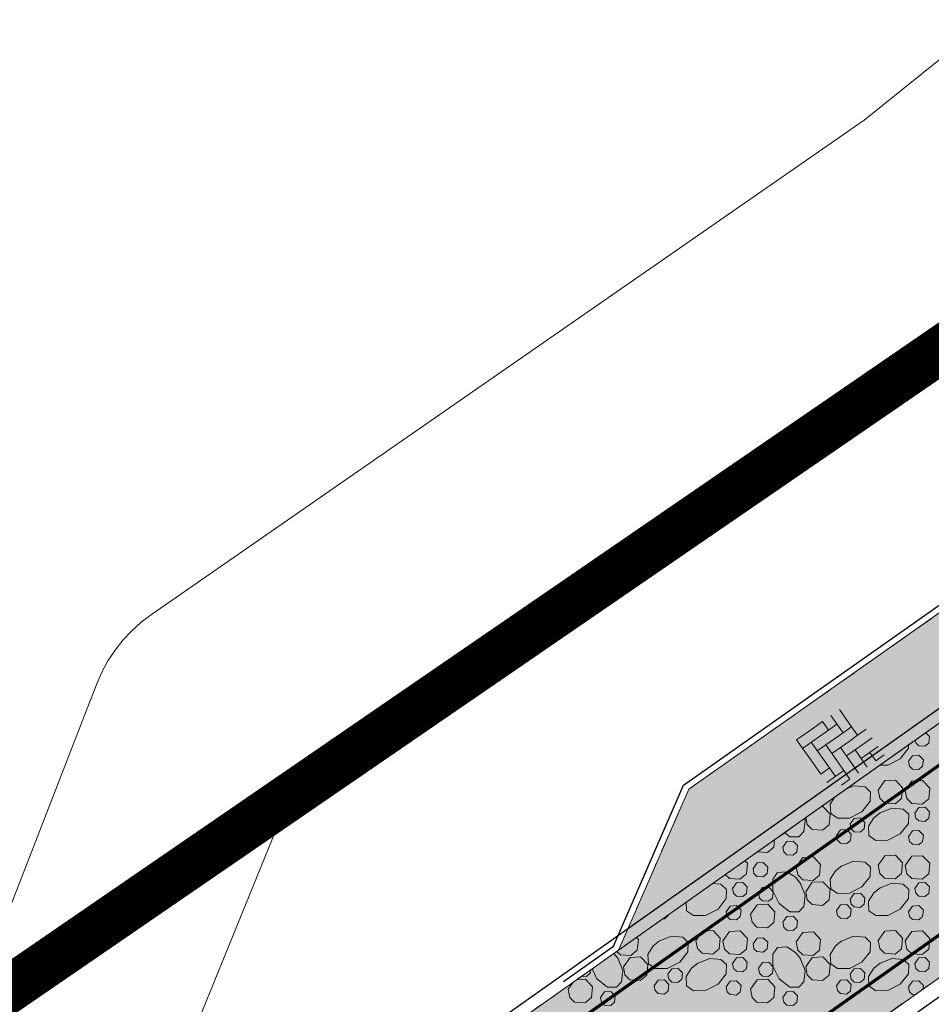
# Model space of a CAD drawing. Header units: metres. Extents: x 148425 to 149111, y 486065 to 486671.
# Tile 34 of 81: x 148603 to 148632, y 486394 to 486425. Entities that reach past the tile are written whole.
import ezdxf

# ---------------------------------------------------------------- set-up
doc = ezdxf.new("R2010")
doc.units = ezdxf.units.M
doc.header["$MEASUREMENT"] = 0
doc.linetypes.add('1-3 (0.10)', pattern=[4, 1, -3])
doc.linetypes.add('DGN Style 2', pattern=[1, 0.6, -0.4])
for name, color, linetype, lineweight in [('BWR-nieuw-belijning-1-3 streep dik 100', 51, '1-3 (0.10)', 0), ('BWR-verw-band-trottoir 180¯200x250 betonrug_GV', 2, 'betonrugw', 30), ('BWR-verw-drain ø 80', 60, 'drainagew', 30), ('BWR-verw-situatie', 214, 'DGN Style 2', 13), ('IRP-L-VERHARDING-detaillering', 7, 'Continuous', 0), ('TOP-L-topo objecten vlak', 7, 'Continuous', 0), ('WVB-alg-onderhoek', 7, 'Continuous', 30), ('WVB-alg-werkgrens', 6, 'Continuous', 53), ('WVB-pen-dik 013', 1, 'Continuous', 0), ('WVB-raster-20%', 254, 'Continuous', 30)]:
    doc.layers.add(name, color=color, linetype=linetype, lineweight=lineweight)
doc.styles.add('Style-WORKING', font='WORKING.shx')
doc.linetypes.add('betonrugw', pattern='A,1,-1.1,["v",Style-WORKING,S=0.499998,R=0,X=-0.132,Y=-0.187],-2.1', length=4.2)
doc.linetypes.add('drainagew', pattern='A,2.1,["V",Style-WORKING,S=0.700002,R=0,X=-0.228,Y=-0.367],2.9,-0.32,0.02,-0.32,0.4,-0.32,0.05,-0.32', length=6.75)

# ---------------------------------------------------------------- blocks, each defined once
blk = doc.blocks.new('dikformaat')
at = {"layer": 'IRP-L-VERHARDING-detaillering', "color": 7, "linetype": 'Continuous', "lineweight": 0}
for p, q in [((0.2002, 0.3335), (0.2002, 0.4002)), ((0.2669, 0.2001), (0.2669, 0.4002)), ((0.3336, 0.2667), (0.3336, 0.4002)), ((0.4, 0.3335), (0.4, 0.4001)), ((0.1335, 0.3335), (0.0001, 0.3335)), ((0.1335, 0.2668), (0.1335, 0.3335)), ((0.1335, 0.3335), (0.2002, 0.3335)), ((0.2002, 0.3335), (0.2002, 0.2668)), ((0.4, 0.3335), (0.3336, 0.3335)), ((0.0001, 0.2668), (0.1335, 0.2668)), ((0.0667, 0.2001), (0.0668, 0.2668)), ((0.1334, 0.0667), (0.1335, 0.2668)), ((0.2001, 0.1334), (0.2002, 0.2668)), ((0.2669, 0.2668), (0.4, 0.2667)), ((0.0667, 0.2001), (0, 0.2001)), ((0, 0.1334), (0, 0.2001)), ((0.0667, 0), (0.0667, 0.2001)), ((0.2001, 0.2001), (0.3336, 0.2)), ((0.4, 0.2), (0.3336, 0.2)), ((0, 0), (0, 0.1334)), ((0.1334, 0.1334), (0.3335, 0.1333)), ((0.4, 0.1333), (0.3335, 0.1333)), ((0.3335, -0.0001), (0.3335, 0.1333)), ((0.4, 0.0666), (0.4, 0.1333)), ((0.0667, 0.0667), (0.2668, 0.0667)), ((0.2668, -0.0001), (0.2668, 0.0667)), ((0.2668, 0.0667), (0.3335, 0.0666)), ((0, 0), (0.2001, 0)), ((0.2001, 0), (0.2668, -0.0001))]:
    blk.add_line(p, q, dxfattribs=at)
blk = doc.blocks.new('DIKF01')
at = {"layer": 'IRP-L-VERHARDING-detaillering', "xscale": 2, "yscale": 2, "zscale": 2, "rotation": 90}
blk.add_blockref('dikformaat', (0, 0), dxfattribs=at)

msp = doc.modelspace()

# ---------------------------------------------------------------- hatches: boundary and pattern name
at = {"layer": 'WVB-raster-20%', "linetype": 'Continuous', "lineweight": 0, "extrusion": (0, 0, -1)}
msp.add_hatch(color=256, dxfattribs=at).paths.add_polyline_path([(-148723.258, 486459.625), (-148646.865, 486405.505), (-148624.391, 486389.62), (-148595.939, 486369.446), (-148586.714, 486362.906), (-148578.585, 486357.139), (-148574.733, 486362.601), (-148582.888, 486368.373), (-148585.308, 486370.084), (-148594.025, 486376.245), (-148619.855, 486394.503), (-148643.007, 486410.889), (-148714.113, 486461.228), (-148776.146, 486505.143), (-148779.979, 486499.688)], flags=0)
at = {"layer": 'WVB-raster-20%', "linetype": 'Continuous', "lineweight": 0}
msp.add_hatch(color=256, dxfattribs=at).paths.add_polyline_path([(148623.876, 486400.887), (148646.974, 486417.15), (148646.284, 486418.131), (148647.1, 486418.705), (148647.107, 486418.698), (148647.792, 486417.725), (148651.431, 486420.288), (148660.181, 486423.507), (148661.532, 486424.003), (148621.64, 486395.766), (148621.945, 486396.464)], flags=0)

# ---------------------------------------------------------------- linework, layer by layer
at = {"layer": 'BWR-nieuw-belijning-1-3 streep dik 100', "color": 7, "const_width": 0.1, "flags": 128}
for points in [[(148785.01, 486510.066), (148583.53, 486367.456)], [(148779.339, 486500.595), (148722.617, 486460.531), (148646.224, 486406.411), (148623.75, 486390.526), (148595.297, 486370.351)]]:
    msp.add_lwpolyline(points, dxfattribs=at)
at = {"layer": 'BWR-verw-band-trottoir 180¯200x250 betonrug_GV', "linetype": 'betonrugw', "lineweight": 30, "ltscale": 3, "flags": 128}
msp.add_lwpolyline([(148619.892, 486394.774), (148621.479, 486395.898), (148623.715, 486401.019), (148646.859, 486417.313)], dxfattribs=at)
at = {"layer": 'BWR-verw-drain ø 80', "ltscale": 2.5, "flags": 128}
msp.add_lwpolyline([(148881.706, 486571.055), (148858.77, 486554.809), (148806.123, 486517.537), (148596.266, 486369.117)], dxfattribs=at)
at = {"layer": 'BWR-verw-drain ø 80', "linetype": 'drainagew', "ltscale": 2.5, "flags": 128}
msp.add_lwpolyline([(148591.935, 486375.24), (148606.478, 486385.525), (148659.79, 486423.23), (148687.475, 486442.81), (148740.134, 486480.053), (148771.197, 486502.022), (148807.002, 486527.345), (148824.546, 486539.759), (148843.43, 486553.135)], dxfattribs=at)
at = {"layer": 'BWR-verw-situatie'}
msp.add_line((148661.532, 486424.003), (148621.64, 486395.766), dxfattribs=at)
at = {"layer": 'BWR-verw-situatie', "flags": 128}
for points in [[(148595.939, 486369.446), (148624.391, 486389.62), (148646.865, 486405.505), (148723.258, 486459.625), (148779.979, 486499.688)], [(148646.284, 486418.131), (148646.974, 486417.15), (148623.876, 486400.887), (148621.64, 486395.766), (148620.008, 486394.611)], [(148620.008, 486394.611), (148619.855, 486394.503), (148594.025, 486376.245), (148585.308, 486370.084), (148582.888, 486368.373)]]:
    msp.add_lwpolyline(points, dxfattribs=at)
at = {"layer": 'TOP-L-topo objecten vlak', "color": 7, "linetype": 'Continuous', "lineweight": 0, "flags": 128}
for points in [[(148808.272, 486543.416), (148781.696, 486524.539), (148740.065, 486495.026), (148695.93, 486463.726), (148688.987, 486458.204), (148678.78, 486451.696), (148659.567, 486437.881), (148652.232, 486434.847), (148640.339, 486430.207), (148639.211, 486429.699), (148638.14, 486429.079), (148637.138, 486428.355), (148636.265, 486427.653), (148629.458, 486422.182), (148606.778, 486406.455), (148606.453, 486406.208), (148606.15, 486405.935), (148605.871, 486405.637), (148605.619, 486405.316), (148605.394, 486404.975), (148605.2, 486404.616), (148605.036, 486404.242), (148604.732, 486403.457), (148602.223, 486396.973)], [(148561.572, 486359.011), (148606.959, 486391.275), (148607.131, 486391.41), (148607.29, 486391.56), (148607.434, 486391.725), (148607.561, 486391.903), (148607.671, 486392.092), (148607.763, 486392.29), (148608.4, 486393.852), (148611.373, 486401.149), (148636.681, 486419.076), (148642.66, 486423.588), (148663.562, 486431.459), (148707.941, 486463.068), (148772.716, 486508.666), (148817.273, 486540.292)]]:
    msp.add_lwpolyline(points, dxfattribs=at)
at = {"layer": 'WVB-alg-onderhoek', "lineweight": 40, "ltscale": 500}
msp.add_3dface([(148601.941, 486074.385), (149104.348, 486429.086), (148938.821, 486663.542), (148436.414, 486308.842)], dxfattribs=at)
at = {"layer": 'WVB-alg-werkgrens', "linetype": 'Continuous', "ltscale": 2.5, "const_width": 1.5, "flags": 128}
msp.add_lwpolyline([(148933.417, 486497.811), (148874.414, 486581.384), (148538.89, 486351.023), (148526.845, 486327.911), (148530.985, 486325.229), (148531.106, 486326.817), (148532.707, 486327.686), (148532.626, 486326.155), (148530.985, 486325.229), (148539.247, 486319.878), (148535.438, 486309.432), (148532.522, 486299.181), (148531.73, 486286.904), (148532.07, 486275.415), (148533.054, 486268.785), (148534.125, 486264.381), (148536.125, 486258.311), (148550.85, 486226.663)], close=True, dxfattribs=at)
at = {"layer": 'WVB-pen-dik 013'}
for p, q in [((148621.497, 486395.665), (148621.629, 486395.498)), ((148620.041, 486394.523), (148620.197, 486394.745))]:
    msp.add_line(p, q, dxfattribs=at)
at = {"layer": 'WVB-pen-dik 013', "flags": 128}
for points in [[(148631.423, 486402.69), (148631.544, 486402.565), (148631.521, 486402.36), (148631.396, 486402.258), (148631.199, 486402.273), (148631.104, 486402.363), (148631.088, 486402.453)], [(148630.874, 486402.302), (148630.871, 486402.195), (148630.611, 486401.86), (148630.209, 486401.66), (148629.963, 486401.657)], [(148630.876, 486401.778), (148631.004, 486401.958), (148631.204, 486401.97), (148631.344, 486401.825), (148631.321, 486401.62), (148631.199, 486401.515), (148630.999, 486401.533), (148630.906, 486401.623), (148630.876, 486401.778)], [(148628.899, 486400.904), (148629.126, 486400.995), (148629.489, 486400.963), (148629.659, 486400.798), (148629.654, 486400.505), (148629.391, 486400.173), (148628.989, 486399.973), (148628.611, 486399.965), (148628.396, 486400.118), (148628.379, 486400.42), (148628.513, 486400.631)], [(148629.906, 486400.863), (148630.116, 486401.163), (148630.454, 486401.18), (148630.684, 486400.938), (148630.651, 486400.6), (148630.444, 486400.428), (148630.111, 486400.453), (148629.956, 486400.605), (148629.906, 486400.863)], [(148630.769, 486400.85), (148630.981, 486401.148), (148631.316, 486401.168), (148631.549, 486400.925), (148631.514, 486400.588), (148631.306, 486400.415), (148630.976, 486400.438), (148630.821, 486400.59), (148630.769, 486400.85)], [(148628.099, 486400.338), (148628.146, 486400.34), (148628.379, 486400.098), (148628.346, 486399.76), (148628.139, 486399.588), (148627.806, 486399.613), (148627.651, 486399.765), (148627.608, 486399.99)], [(148631.076, 486400.125), (148631.201, 486400.308), (148631.404, 486400.318), (148631.544, 486400.173), (148631.521, 486399.968), (148631.396, 486399.865), (148631.199, 486399.88), (148631.104, 486399.97), (148631.076, 486400.125)], [(148629.951, 486400.133), (148630.346, 486400.29), (148630.706, 486400.258), (148630.879, 486400.093), (148630.871, 486399.803), (148630.611, 486399.468), (148630.209, 486399.268), (148629.829, 486399.263), (148629.614, 486399.413), (148629.596, 486399.718), (148629.771, 486399.985), (148629.969, 486400.143)], [(148627.559, 486399.956), (148627.579, 486399.908), (148627.544, 486399.545), (148627.384, 486399.375), (148627.091, 486399.38), (148626.928, 486399.509)], [(148629.016, 486399.785), (148629.144, 486399.963), (148629.344, 486399.975), (148629.484, 486399.83), (148629.461, 486399.625), (148629.336, 486399.523), (148629.139, 486399.538), (148629.046, 486399.628), (148629.016, 486399.785)], [(148628.581, 486399.42), (148628.709, 486399.6), (148628.909, 486399.613), (148629.046, 486399.465), (148629.026, 486399.263), (148628.904, 486399.158), (148628.704, 486399.175), (148628.611, 486399.265), (148628.581, 486399.42)], [(148630.876, 486399.385), (148631.004, 486399.565), (148631.204, 486399.578), (148631.344, 486399.433), (148631.321, 486399.228), (148631.199, 486399.123), (148630.999, 486399.14), (148630.906, 486399.23), (148630.876, 486399.385)], [(148626.612, 486399.285), (148626.589, 486399.045), (148626.381, 486398.873), (148626.063, 486398.897)], [(148626.874, 486399.05), (148627.001, 486399.23), (148627.201, 486399.24), (148627.341, 486399.095), (148627.321, 486398.893), (148627.196, 486398.788), (148626.999, 486398.803), (148626.904, 486398.893), (148626.874, 486399.05)], [(148627.296, 486398.423), (148627.509, 486398.72), (148627.844, 486398.74), (148628.076, 486398.498), (148628.041, 486398.16), (148627.834, 486397.988), (148627.504, 486398.01), (148627.349, 486398.163), (148627.296, 486398.423)], [(148629.906, 486398.47), (148630.116, 486398.77), (148630.454, 486398.788), (148630.684, 486398.545), (148630.651, 486398.208), (148630.444, 486398.035), (148630.111, 486398.06), (148629.956, 486398.213), (148629.906, 486398.47)], [(148630.769, 486398.458), (148630.981, 486398.755), (148631.316, 486398.775), (148631.549, 486398.533), (148631.514, 486398.195), (148631.306, 486398.023), (148630.976, 486398.045), (148630.821, 486398.198), (148630.769, 486398.458)], [(148625.666, 486398.616), (148625.746, 486398.533), (148625.711, 486398.195), (148625.504, 486398.023), (148625.174, 486398.045), (148625.042, 486398.174)], [(148625.924, 486398.363), (148626.051, 486398.543), (148626.251, 486398.555), (148626.391, 486398.41), (148626.369, 486398.205), (148626.246, 486398.1), (148626.046, 486398.118), (148625.954, 486398.208), (148625.924, 486398.363)], [(148628.734, 486398.445), (148629.126, 486398.603), (148629.489, 486398.57), (148629.659, 486398.405), (148629.654, 486398.113), (148629.391, 486397.78), (148628.989, 486397.58), (148628.611, 486397.573), (148628.396, 486397.725), (148628.379, 486398.028), (148628.551, 486398.298), (148628.751, 486398.455)], [(148627.421, 486397.908), (148627.579, 486397.515), (148627.544, 486397.153), (148627.384, 486396.983), (148627.091, 486396.988), (148626.759, 486397.25), (148626.556, 486397.653), (148626.551, 486398.03), (148626.704, 486398.245), (148627.004, 486398.263), (148627.274, 486398.09), (148627.431, 486397.89)], [(148624.639, 486397.889), (148624.904, 486397.865), (148625.076, 486397.7), (148625.069, 486397.41), (148624.809, 486397.075), (148624.406, 486396.875), (148624.026, 486396.87), (148623.811, 486397.02), (148623.796, 486397.292)], [(148625.274, 486397.733), (148625.399, 486397.915), (148625.601, 486397.925), (148625.741, 486397.78), (148625.719, 486397.575), (148625.594, 486397.473), (148625.396, 486397.488), (148625.301, 486397.578), (148625.274, 486397.733)], [(148627.601, 486397.63), (148627.811, 486397.93), (148628.146, 486397.948), (148628.379, 486397.705), (148628.346, 486397.368), (148628.139, 486397.195), (148627.806, 486397.22), (148627.651, 486397.373), (148627.601, 486397.63)], [(148629.951, 486397.74), (148630.346, 486397.898), (148630.706, 486397.865), (148630.879, 486397.7), (148630.871, 486397.41), (148630.611, 486397.075), (148630.209, 486396.875), (148629.829, 486396.87), (148629.614, 486397.02), (148629.596, 486397.325), (148629.771, 486397.593), (148629.969, 486397.75)], [(148631.076, 486397.733), (148631.201, 486397.915), (148631.404, 486397.925), (148631.544, 486397.78), (148631.521, 486397.575), (148631.396, 486397.473), (148631.199, 486397.488), (148631.104, 486397.578), (148631.076, 486397.733)], [(148626.099, 486397.585), (148626.226, 486397.765), (148626.426, 486397.775), (148626.566, 486397.63), (148626.546, 486397.428), (148626.421, 486397.323), (148626.224, 486397.338), (148626.129, 486397.428), (148626.099, 486397.585)], [(148629.016, 486397.393), (148629.144, 486397.57), (148629.344, 486397.583), (148629.484, 486397.438), (148629.461, 486397.233), (148629.336, 486397.13), (148629.139, 486397.145), (148629.046, 486397.235), (148629.016, 486397.393)], [(148625.074, 486396.993), (148625.201, 486397.173), (148625.401, 486397.185), (148625.541, 486397.04), (148625.519, 486396.835), (148625.396, 486396.73), (148625.196, 486396.748), (148625.104, 486396.838), (148625.074, 486396.993)], [(148625.844, 486396.915), (148626.054, 486397.215), (148626.391, 486397.233), (148626.621, 486396.99), (148626.589, 486396.653), (148626.381, 486396.48), (148626.049, 486396.505), (148625.894, 486396.658), (148625.844, 486396.915)], [(148628.581, 486397.028), (148628.709, 486397.208), (148628.909, 486397.22), (148629.046, 486397.073), (148629.026, 486396.87), (148628.904, 486396.765), (148628.704, 486396.783), (148628.611, 486396.873), (148628.581, 486397.028)], [(148630.876, 486396.993), (148631.004, 486397.173), (148631.204, 486397.185), (148631.344, 486397.04), (148631.321, 486396.835), (148631.199, 486396.73), (148630.999, 486396.748), (148630.906, 486396.838), (148630.876, 486396.993)], [(148623.225, 486396.888), (148623.224, 486396.87), (148623.101, 486396.765), (148623.057, 486396.769)], [(148626.874, 486396.658), (148627.001, 486396.838), (148627.201, 486396.848), (148627.341, 486396.703), (148627.321, 486396.5), (148627.196, 486396.395), (148626.999, 486396.41), (148626.904, 486396.5), (148626.874, 486396.658)], [(148624.104, 486396.078), (148624.314, 486396.378), (148624.651, 486396.395), (148624.881, 486396.153), (148624.849, 486395.815), (148624.641, 486395.643), (148624.309, 486395.668), (148624.154, 486395.82), (148624.104, 486396.078)], [(148624.966, 486396.065), (148625.179, 486396.363), (148625.514, 486396.383), (148625.746, 486396.14), (148625.711, 486395.803), (148625.504, 486395.63), (148625.174, 486395.653), (148625.019, 486395.805), (148624.966, 486396.065)], [(148627.296, 486396.03), (148627.509, 486396.328), (148627.844, 486396.348), (148628.076, 486396.105), (148628.041, 486395.768), (148627.834, 486395.595), (148627.504, 486395.618), (148627.349, 486395.77), (148627.296, 486396.03)], [(148629.906, 486396.078), (148630.116, 486396.378), (148630.454, 486396.395), (148630.684, 486396.153), (148630.651, 486395.815), (148630.444, 486395.643), (148630.111, 486395.668), (148629.956, 486395.82), (148629.906, 486396.078)], [(148630.769, 486396.065), (148630.981, 486396.363), (148631.316, 486396.383), (148631.549, 486396.14), (148631.514, 486395.803), (148631.306, 486395.63), (148630.976, 486395.653), (148630.821, 486395.805), (148630.769, 486396.065)], [(148622.211, 486396.17), (148622.274, 486396.105), (148622.239, 486395.768), (148622.031, 486395.595), (148621.701, 486395.618), (148621.588, 486395.729)], [(148622.931, 486396.053), (148623.324, 486396.21), (148623.686, 486396.178), (148623.856, 486396.013), (148623.851, 486395.72), (148623.589, 486395.388), (148623.186, 486395.188), (148622.809, 486395.18), (148622.594, 486395.333), (148622.576, 486395.635), (148622.749, 486395.905), (148622.949, 486396.063)], [(148625.924, 486395.97), (148626.051, 486396.15), (148626.251, 486396.163), (148626.391, 486396.018), (148626.369, 486395.813), (148626.246, 486395.708), (148626.046, 486395.725), (148625.954, 486395.815), (148625.924, 486395.97)], [(148628.734, 486396.053), (148629.126, 486396.21), (148629.489, 486396.178), (148629.659, 486396.013), (148629.654, 486395.72), (148629.391, 486395.388), (148628.989, 486395.188), (148628.611, 486395.18), (148628.396, 486395.333), (148628.379, 486395.635), (148628.551, 486395.905), (148628.751, 486396.063)], [(148627.421, 486395.515), (148627.579, 486395.123), (148627.544, 486394.76), (148627.384, 486394.59), (148627.091, 486394.595), (148626.759, 486394.858), (148626.556, 486395.26), (148626.551, 486395.638), (148626.704, 486395.853), (148627.004, 486395.87), (148627.274, 486395.698), (148627.431, 486395.498)], [(148621.619, 486395.515), (148621.776, 486395.123), (148621.741, 486394.76), (148621.581, 486394.59), (148621.289, 486394.595), (148620.956, 486394.858), (148620.799, 486395.171)], [(148621.799, 486395.238), (148622.009, 486395.538), (148622.344, 486395.555), (148622.576, 486395.313), (148622.544, 486394.975), (148622.336, 486394.803), (148622.004, 486394.828), (148621.849, 486394.98), (148621.799, 486395.238)], [(148624.149, 486395.348), (148624.544, 486395.505), (148624.904, 486395.473), (148625.076, 486395.308), (148625.069, 486395.018), (148624.809, 486394.683), (148624.406, 486394.483), (148624.026, 486394.478), (148623.811, 486394.628), (148623.794, 486394.933), (148623.969, 486395.2), (148624.166, 486395.358)], [(148625.274, 486395.34), (148625.399, 486395.523), (148625.601, 486395.533), (148625.741, 486395.388), (148625.719, 486395.183), (148625.594, 486395.08), (148625.396, 486395.095), (148625.301, 486395.185), (148625.274, 486395.34)], [(148626.099, 486395.193), (148626.226, 486395.373), (148626.426, 486395.383), (148626.566, 486395.238), (148626.546, 486395.035), (148626.421, 486394.93), (148626.224, 486394.945), (148626.129, 486395.035), (148626.099, 486395.193)], [(148627.601, 486395.238), (148627.811, 486395.538), (148628.146, 486395.555), (148628.379, 486395.313), (148628.346, 486394.975), (148628.139, 486394.803), (148627.806, 486394.828), (148627.651, 486394.98), (148627.601, 486395.238)], [(148629.951, 486395.348), (148630.346, 486395.505), (148630.706, 486395.473), (148630.879, 486395.308), (148630.871, 486395.018), (148630.611, 486394.683), (148630.209, 486394.483), (148629.829, 486394.478), (148629.614, 486394.628), (148629.596, 486394.933), (148629.771, 486395.2), (148629.969, 486395.358)], [(148631.076, 486395.34), (148631.201, 486395.523), (148631.404, 486395.533), (148631.544, 486395.388), (148631.521, 486395.183), (148631.396, 486395.08), (148631.199, 486395.095), (148631.104, 486395.185), (148631.076, 486395.34)], [(148620.754, 486395.139), (148620.744, 486395.035), (148620.619, 486394.93), (148620.474, 486394.941)], [(148623.214, 486395), (148623.341, 486395.178), (148623.541, 486395.19), (148623.681, 486395.045), (148623.659, 486394.84), (148623.534, 486394.738), (148623.336, 486394.753), (148623.244, 486394.843), (148623.214, 486395)], [(148629.016, 486395), (148629.144, 486395.178), (148629.344, 486395.19), (148629.484, 486395.045), (148629.461, 486394.84), (148629.336, 486394.738), (148629.139, 486394.753), (148629.046, 486394.843), (148629.016, 486395)], [(148620.311, 486394.826), (148620.589, 486394.84), (148620.819, 486394.598), (148620.786, 486394.26), (148620.579, 486394.088), (148620.246, 486394.113), (148620.091, 486394.265), (148620.041, 486394.523)], [(148622.779, 486394.635), (148622.906, 486394.815), (148623.106, 486394.828), (148623.244, 486394.68), (148623.224, 486394.478), (148623.101, 486394.373), (148622.901, 486394.39), (148622.809, 486394.48), (148622.779, 486394.635)], [(148625.074, 486394.6), (148625.201, 486394.78), (148625.401, 486394.793), (148625.541, 486394.648), (148625.519, 486394.443), (148625.396, 486394.338), (148625.196, 486394.355), (148625.104, 486394.445), (148625.074, 486394.6)], [(148625.844, 486394.523), (148626.054, 486394.823), (148626.391, 486394.84), (148626.621, 486394.598), (148626.589, 486394.26), (148626.381, 486394.088), (148626.049, 486394.113), (148625.894, 486394.265), (148625.844, 486394.523)], [(148628.581, 486394.635), (148628.709, 486394.815), (148628.909, 486394.828), (148629.046, 486394.68), (148629.026, 486394.478), (148628.904, 486394.373), (148628.704, 486394.39), (148628.611, 486394.48), (148628.581, 486394.635)], [(148630.876, 486394.6), (148631.004, 486394.78), (148631.204, 486394.793), (148631.344, 486394.648), (148631.33, 486394.525)], [(148621.071, 486394.265), (148621.199, 486394.445), (148621.399, 486394.455), (148621.539, 486394.31), (148621.519, 486394.108), (148621.394, 486394.003), (148621.196, 486394.018), (148621.101, 486394.108), (148621.071, 486394.265)], [(148626.874, 486394.265), (148627.001, 486394.445), (148627.201, 486394.455), (148627.341, 486394.31), (148627.321, 486394.108), (148627.196, 486394.003), (148626.999, 486394.018), (148626.904, 486394.108), (148626.874, 486394.265)], [(148631.08, 486394.348), (148630.999, 486394.355), (148630.906, 486394.445), (148630.876, 486394.6)]]:
    msp.add_lwpolyline(points, dxfattribs=at)
at = {"layer": 'WVB-raster-20%', "linetype": 'Continuous', "lineweight": 0, "flags": 128}
for points in [[(148723.258, 486459.625), (148646.865, 486405.505), (148624.391, 486389.62), (148595.939, 486369.446), (148586.714, 486362.906), (148578.585, 486357.139), (148574.733, 486362.601), (148582.888, 486368.373), (148585.308, 486370.084), (148594.025, 486376.245), (148619.855, 486394.503), (148643.007, 486410.889), (148714.113, 486461.228), (148776.146, 486505.143), (148779.979, 486499.688)], [(148623.876, 486400.887), (148646.974, 486417.15), (148646.284, 486418.131), (148647.1, 486418.705), (148647.107, 486418.698), (148647.792, 486417.725), (148651.431, 486420.288), (148660.181, 486423.507), (148661.532, 486424.003), (148621.64, 486395.766), (148621.945, 486396.464)]]:
    msp.add_lwpolyline(points, close=True, dxfattribs=at)

# ---------------------------------------------------------------- block references
at = {"layer": 'IRP-L-VERHARDING-detaillering', "xscale": 2.5, "yscale": 2.5, "zscale": 2.5, "rotation": 215.1467697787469}
msp.add_blockref('DIKF01', (148627.312, 486402.465), dxfattribs=at)

doc.saveas('drawing.dxf')
